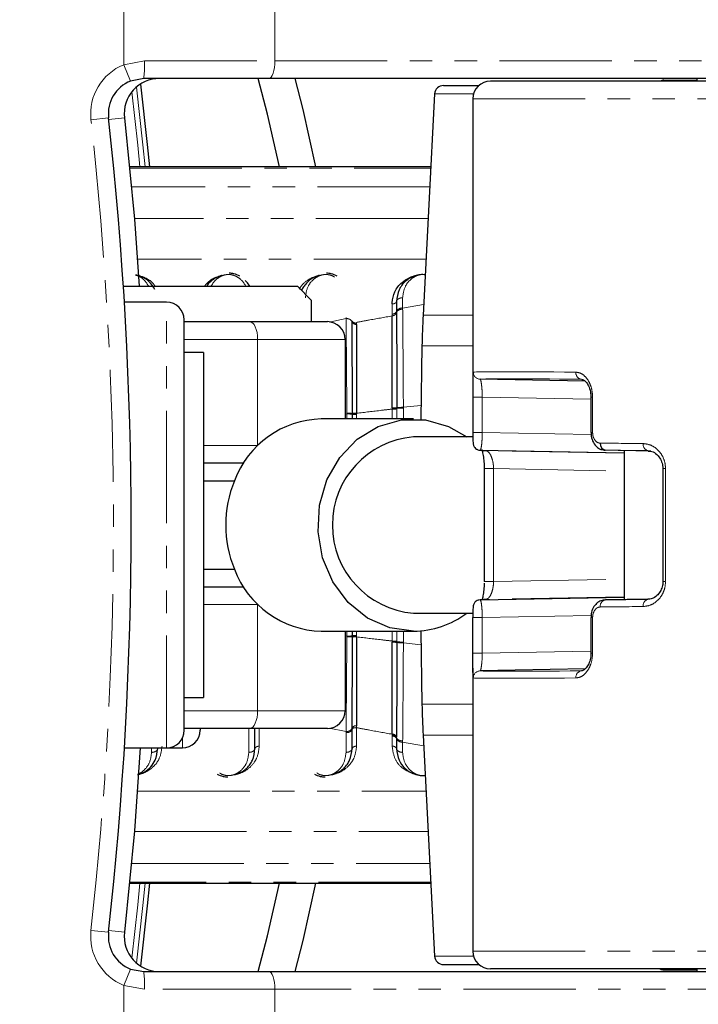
# Paper-space layout 'Inground Anchor' of a CAD drawing. Header units: millimetres. Extents: x 262 to 9484, y 125 to 8141.
# Tile 32 of 53: x 701 to 739, y 6114 to 6169. Entities that reach past the tile are written whole.
import ezdxf

# ---------------------------------------------------------------- set-up
doc = ezdxf.new("R2010")
doc.units = ezdxf.units.MM
doc.linetypes.add('PHANTOM', pattern=[12.7, 6.35, -1.27, 1.27, -1.27, 1.27, -1.27])
doc.layers.add('COMPONENT_GEOMETRY', color=7, linetype='Continuous')
doc.styles.add('SLDTEXTSTYLE0', font='TXT', dxfattribs={"width": 0.75})
doc.dimstyles.new('SLDDIMSTYLE0', dxfattribs={"dimtxt": 50, "dimasz": 3.302, "dimexe": 0, "dimexo": 0.0625, "dimgap": 12.5, "dimtad": 0, "dimtih": 1, "dimtoh": 1, "dimdec": 0, "dimrnd": 1e-09, "dimzin": 12, "dimdsep": 46, "dimtxsty": 'SLDTEXTSTYLE0', "dimsah": 1, "dimcen": 0.09, "dimadec": 0, "dimazin": 3, "dimtfac": 1, "dimtdec": 0, "dimtofl": 0, "dimtmove": 0, "dimatfit": 3, "dimfxl": 1, "dimfrac": 2, "dimtolj": 1, "dimtzin": 12, "dimarcsym": 0})

# ---------------------------------------------------------------- blocks, each defined once
blk = doc.blocks.new('_D_13')
at = {"layer": 'COMPONENT_GEOMETRY', "color": 7}
for p, q in [((519.7, 6139.559), (519.7, 3926.076)), ((4570.646, 6139.559), (4570.646, 3926.076)), ((519.7, 3929.251), (2471.284, 3929.251)), ((4570.646, 3929.251), (2619.062, 3929.251))]:
    blk.add_line(p, q, dxfattribs=at)
for points in [[(519.7, 3929.251), (523.002, 3928.743), (523.002, 3929.759)], [(4570.646, 3929.251), (4567.344, 3929.759), (4567.344, 3928.743)]]:
    blk.add_solid(points, dxfattribs=at)
at = {"layer": 'COMPONENT_GEOMETRY', "color": 7, "insert": (2471.284, 3954.017), "char_height": 50, "attachment_point": 1, "style": 'SLDTEXTSTYLE0'}
blk.add_mtext('4051', dxfattribs=at)

psp = doc.layouts.new('Inground Anchor')

# ---------------------------------------------------------------- linework, layer by layer
at = {"color": 8, "linetype": 'PHANTOM', "lineweight": 18}
for p, q in [((706.783, 6166.859), (706.783, 6172.079)), ((715.334, 6167.079), (715.334, 6172.079)), ((706.783, 6166.859), (707.956, 6167.079)), ((707.956, 6167.079), (715.334, 6167.079)), ((715.334, 6167.079), (757.742, 6167.079)), ((706.783, 6166.859), (707.158, 6165.932)), ((726.567, 6165.205), (724.366, 6165.205)), ((726.528, 6164.929), (761.209, 6164.929)), ((704.927, 6163.746), (705.921, 6163.857)), ((706.821, 6163.857), (705.932, 6163.758)), ((724.15, 6161.086), (707.111, 6161.086)), ((707.118, 6161.014), (724.146, 6161.014)), ((724.091, 6159.959), (707.218, 6159.959)), ((723.996, 6158.154), (707.377, 6158.154)), ((723.876, 6155.867), (707.556, 6155.867)), ((722.555, 6153.683), (722.555, 6153.101)), ((709.2, 6128.229), (709.2, 6153.429)), ((721.964, 6152.76), (721.964, 6153.329)), ((722.555, 6153.101), (723.742, 6153.309)), ((722.555, 6153.101), (722.556, 6153.037)), ((718.397, 6152.309), (719.355, 6152.502)), ((719.355, 6152.502), (719.355, 6152.569)), ((721.964, 6152.656), (721.964, 6152.76)), ((722.21, 6152.902), (722.21, 6152.84)), ((723.71, 6152.7), (726.528, 6152.7)), ((719.701, 6152.312), (719.7, 6152.378)), ((719.947, 6152.287), (719.947, 6152.243)), ((719.947, 6152.243), (719.947, 6152.178)), ((714.354, 6151.329), (710.2, 6151.329)), ((714.354, 6151.329), (714.354, 6145.329)), ((719.3, 6151.329), (714.354, 6151.329)), ((726.528, 6150.956), (723.649, 6150.956)), ((727.06, 6148.064), (726.53, 6148.064)), ((727.06, 6148.064), (733.203, 6147.951)), ((727.06, 6146.064), (727.06, 6148.064)), ((733.203, 6148.064), (733.3, 6148.064)), ((733.3, 6146.064), (733.3, 6148.064)), ((723.591, 6147.595), (722.597, 6147.486)), ((722.597, 6147.486), (722.597, 6147.444)), ((719.4, 6147.109), (719.3, 6147.096)), ((719.4, 6147.109), (719.4, 6147.154)), ((719.4, 6146.829), (719.4, 6147.109)), ((719.718, 6147.134), (719.718, 6147.163)), ((719.718, 6147.089), (719.718, 6147.133)), ((719.946, 6147.149), (719.946, 6147.119)), ((719.946, 6147.119), (719.946, 6147.075)), ((719.946, 6147.075), (719.946, 6146.829)), ((721.964, 6147.386), (721.965, 6147.414)), ((721.964, 6146.829), (721.964, 6147.386)), ((721.965, 6147.414), (721.965, 6147.454)), ((722.228, 6147.468), (722.228, 6147.427)), ((722.228, 6147.427), (722.228, 6147.398)), ((722.228, 6147.398), (722.228, 6146.829)), ((727.06, 6146.064), (726.53, 6146.064)), ((733.21, 6145.951), (727.06, 6146.064)), ((733.203, 6146.064), (733.3, 6146.064)), ((711.3, 6145.329), (714.354, 6145.329)), ((714.354, 6145.329), (714.354, 6145.303)), ((735.091, 6144.89), (727.262, 6145.035)), ((727.697, 6144.021), (727.167, 6144.021)), ((727.697, 6144.021), (735.091, 6143.884)), ((727.697, 6144.021), (727.697, 6137.636)), ((737.273, 6144.021), (737.428, 6144.021)), ((737.428, 6144.021), (737.428, 6137.636)), ((727.697, 6137.636), (727.167, 6137.636)), ((727.697, 6137.636), (735.091, 6137.773)), ((737.273, 6137.636), (737.428, 6137.636)), ((714.354, 6136.354), (714.354, 6136.329)), ((735.091, 6136.767), (727.262, 6136.622)), ((714.354, 6136.329), (711.3, 6136.329)), ((714.354, 6136.329), (714.354, 6130.329)), ((727.06, 6135.593), (726.53, 6135.593)), ((733.221, 6135.707), (727.06, 6135.593)), ((727.06, 6135.593), (727.06, 6133.593)), ((733.204, 6135.593), (733.3, 6135.593)), ((733.3, 6135.593), (733.3, 6133.593)), ((719.946, 6134.829), (719.946, 6134.582)), ((721.964, 6134.271), (721.964, 6134.829)), ((722.228, 6134.829), (722.228, 6134.259)), ((722.597, 6134.829), (722.597, 6134.213)), ((719.4, 6134.548), (719.3, 6134.561)), ((719.4, 6134.503), (719.4, 6134.548)), ((719.718, 6134.524), (719.718, 6134.568)), ((719.718, 6134.494), (719.718, 6134.524)), ((719.946, 6134.582), (719.946, 6134.538)), ((719.946, 6134.538), (719.946, 6134.508)), ((721.965, 6134.244), (721.964, 6134.271)), ((721.965, 6134.203), (721.965, 6134.244)), ((722.228, 6134.259), (722.228, 6134.23)), ((722.228, 6134.23), (722.228, 6134.189)), ((722.597, 6134.213), (722.597, 6134.171)), ((723.591, 6134.062), (722.597, 6134.171)), ((727.06, 6133.593), (726.53, 6133.593)), ((727.06, 6133.593), (733.203, 6133.706)), ((733.3, 6133.593), (733.203, 6133.593)), ((710.2, 6130.329), (714.354, 6130.329)), ((714.354, 6130.329), (719.3, 6130.329)), ((726.528, 6130.701), (723.649, 6130.701)), ((713.855, 6127.974), (713.855, 6129.329)), ((714.447, 6129.329), (714.447, 6128.329)), ((718.397, 6129.348), (719.355, 6129.156)), ((719.7, 6129.279), (719.701, 6129.345)), ((719.947, 6129.479), (719.947, 6129.37)), ((719.947, 6129.37), (719.947, 6128.329)), ((710.1, 6128.229), (710.1, 6128.793)), ((719.355, 6127.974), (719.355, 6129.088)), ((721.964, 6128.959), (721.964, 6129.001)), ((721.964, 6128.897), (721.964, 6128.959)), ((721.964, 6128.329), (721.964, 6128.897)), ((722.21, 6128.86), (722.21, 6128.817)), ((722.21, 6128.817), (722.21, 6128.755)), ((722.556, 6128.621), (722.555, 6128.556)), ((722.555, 6128.556), (723.742, 6128.349)), ((722.555, 6128.556), (722.555, 6127.974)), ((723.71, 6128.957), (726.528, 6128.957)), ((708.355, 6127.974), (708.355, 6128.229)), ((707.556, 6125.791), (723.876, 6125.791)), ((707.377, 6123.503), (723.996, 6123.503)), ((707.218, 6121.698), (724.091, 6121.698)), ((707.111, 6120.571), (724.15, 6120.571)), ((724.146, 6120.643), (707.118, 6120.643)), ((704.927, 6117.911), (705.921, 6117.8)), ((706.821, 6117.8), (705.932, 6117.899)), ((726.567, 6116.452), (724.366, 6116.452)), ((726.528, 6116.729), (761.209, 6116.729)), ((706.783, 6114.798), (707.158, 6115.725)), ((707.956, 6114.579), (706.783, 6114.798)), ((706.783, 6114.798), (706.783, 6109.579)), ((715.334, 6114.579), (707.956, 6114.579)), ((715.334, 6114.579), (715.334, 6109.579)), ((757.742, 6114.579), (715.334, 6114.579))]:
    psp.add_line(p, q, dxfattribs=at)
at = {"color": 7, "linetype": 'Continuous', "lineweight": 25}
for p, q in [((707.909, 6166.079), (707.158, 6165.932)), ((714.992, 6166.079), (707.909, 6166.079)), ((757.4, 6166.079), (714.992, 6166.079)), ((760.971, 6165.929), (727.528, 6165.929)), ((737.335, 6165.979), (739.191, 6165.979)), ((739.191, 6166.079), (739.191, 6165.929)), ((739.191, 6166.079), (739.191, 6165.929)), ((724.865, 6165.679), (726.866, 6165.679)), ((724.366, 6165.205), (723.71, 6152.7)), ((726.528, 6164.929), (726.528, 6148.917)), ((724.15, 6161.086), (707.111, 6161.086)), ((706.762, 6154.329), (716.6, 6154.329)), ((717.4, 6153.529), (716.6, 6154.329)), ((709.2, 6153.429), (706.818, 6153.429)), ((717.4, 6152.329), (717.4, 6153.529)), ((722.21, 6153.476), (722.21, 6152.902)), ((710.2, 6129.229), (710.2, 6152.429)), ((710.2, 6152.329), (713.903, 6152.329)), ((713.903, 6152.329), (718.3, 6152.329)), ((719.3, 6151.329), (719.3, 6146.829)), ((723.649, 6150.956), (723.577, 6146.811)), ((711.3, 6150.579), (710.2, 6150.579)), ((711.3, 6150.579), (711.3, 6131.079)), ((732.869, 6148.963), (726.945, 6149.073)), ((726.53, 6148.064), (726.53, 6146.064)), ((733.203, 6148.064), (733.203, 6146.064)), ((719.718, 6146.829), (719.718, 6147.089)), ((723.166, 6146.829), (717.954, 6146.829)), ((733.203, 6146.064), (733.203, 6146.064)), ((726.571, 6145.809), (723.166, 6145.809)), ((726.938, 6145.06), (735.091, 6144.91)), ((736.584, 6145.012), (734.02, 6145.06)), ((735.091, 6145.04), (735.091, 6136.617)), ((713.565, 6144.329), (711.3, 6144.329)), ((727.167, 6144.021), (727.167, 6137.636)), ((727.167, 6144.021), (727.167, 6144.021)), ((737.273, 6144.021), (737.273, 6137.636)), ((711.3, 6137.329), (713.565, 6137.329)), ((726.938, 6136.597), (735.091, 6136.747)), ((736.459, 6136.643), (734.02, 6136.597)), ((723.166, 6135.849), (726.531, 6135.849)), ((726.53, 6133.593), (726.53, 6135.593)), ((733.203, 6135.593), (733.203, 6133.593)), ((733.203, 6135.593), (733.204, 6135.593)), ((717.954, 6134.829), (723.166, 6134.829)), ((719.3, 6134.829), (719.3, 6130.329)), ((719.718, 6134.568), (719.718, 6134.829)), ((723.577, 6134.846), (723.649, 6130.701)), ((726.528, 6132.74), (726.528, 6116.729)), ((732.877, 6132.694), (726.945, 6132.584)), ((710.2, 6131.079), (711.3, 6131.079)), ((713.903, 6129.329), (710.2, 6129.329)), ((711.1, 6129.329), (711.1, 6129.229)), ((718.3, 6129.329), (713.903, 6129.329)), ((714.2, 6128.181), (714.2, 6129.329)), ((719.7, 6128.181), (719.7, 6129.279)), ((722.21, 6128.755), (722.21, 6128.181)), ((723.71, 6128.957), (724.366, 6116.452)), ((706.82, 6128.229), (709.2, 6128.229)), ((709.2, 6128.229), (710.1, 6128.229)), ((707.111, 6120.571), (724.15, 6120.571)), ((724.865, 6115.979), (726.866, 6115.979)), ((707.158, 6115.725), (707.909, 6115.579)), ((707.909, 6115.579), (714.992, 6115.579)), ((714.992, 6115.579), (757.4, 6115.579)), ((760.971, 6115.729), (727.528, 6115.729)), ((737.335, 6115.679), (739.191, 6115.679)), ((739.191, 6115.729), (739.191, 6115.579)), ((739.191, 6115.729), (739.191, 6115.579))]:
    psp.add_line(p, q, dxfattribs=at)
at = {"color": 8, "linetype": 'PHANTOM', "lineweight": 18, "flags": 128}
for points in [[(715.334, 6167.079), (715.327, 6166.884), (715.308, 6166.696), (715.276, 6166.523), (715.234, 6166.371), (715.182, 6166.247), (715.123, 6166.155), (715.058, 6166.098), (714.992, 6166.079)], [(707.69, 6161.086), (707.569, 6162.302), (707.239, 6165.318)], [(707.501, 6165.592), (707.86, 6162.332), (707.983, 6161.086)], [(713.903, 6152.329), (713.991, 6152.309), (714.076, 6152.252), (714.153, 6152.16), (714.222, 6152.036), (714.278, 6151.884), (714.319, 6151.711), (714.345, 6151.524), (714.354, 6151.329)], [(713.903, 6129.329), (713.991, 6129.348), (714.076, 6129.405), (714.153, 6129.497), (714.222, 6129.621), (714.278, 6129.773), (714.319, 6129.946), (714.345, 6130.134), (714.354, 6130.329)], [(707.239, 6116.339), (707.569, 6119.355), (707.69, 6120.571)], [(707.983, 6120.571), (707.86, 6119.326), (707.501, 6116.065)], [(714.992, 6115.579), (715.058, 6115.559), (715.123, 6115.502), (715.182, 6115.41), (715.234, 6115.286), (715.276, 6115.134), (715.308, 6114.961), (715.327, 6114.774), (715.334, 6114.579)]]:
    psp.add_lwpolyline(points, dxfattribs=at)
at = {"color": 7, "linetype": 'Continuous', "lineweight": 25, "flags": 128}
for points in [[(715.583, 6161.086), (714.906, 6164.062), (714.391, 6166.079)], [(716.46, 6166.079), (716.902, 6164.317), (717.627, 6161.086)], [(707.729, 6165.762), (708.104, 6162.356), (708.23, 6161.086)], [(706.821, 6163.857), (707.38, 6158.116), (707.662, 6154.329)], [(723.166, 6134.829), (721.822, 6135.017), (720.562, 6135.571), (719.466, 6136.455), (718.602, 6137.614), (718.026, 6138.975), (717.772, 6140.452), (717.857, 6141.953), (718.275, 6143.383), (719.001, 6144.653), (719.989, 6145.683), (721.176, 6146.407), (722.488, 6146.781), (723.843, 6146.781), (725.155, 6146.407), (726.18, 6145.809)], [(726.938, 6136.597), (726.861, 6136.588), (726.818, 6136.576)], [(707.718, 6128.229), (707.38, 6123.542), (706.821, 6117.8)], [(708.23, 6120.571), (708.104, 6119.301), (707.729, 6115.895)], [(714.391, 6115.579), (714.906, 6117.595), (715.583, 6120.571)], [(717.627, 6120.571), (716.902, 6117.34), (716.46, 6115.579)]]:
    psp.add_lwpolyline(points, dxfattribs=at)
at = {"color": 7, "linetype": 'Continuous', "lineweight": 25}
for centre, radius, start, end in [((619.7, 6140.829), 100, 20.6403, 339.3597), ((619.7, 6140.829), 98, 21.0814, 338.9186), ((707.909, 6164.079), 2, 112.0417, 186.3565), ((708.809, 6164.079), 2, 90, 186.3565), ((727.528, 6164.929), 1, 90, 180), ((737.335, 6165.479), 0.5, 90, 115.8419), ((724.865, 6165.179), 0.5, 90, 177), ((499.2, 6140.829), 208, 353.64351, 6.35649), ((709.2, 6152.429), 1, 0, 90), ((773.642, 6150.083), 50, 177, 179), ((718.3, 6151.329), 1, 0, 90), ((718.075, 6141.461), 5.369, 91.2848, 159.6448), ((723.576, 6140.829), 4.997, 94.7068, 265.2932), ((734.087, 6145.415), 0.361, 172.7282, 259.2706), ((726.945, 6145.46), 0.399, 245.2618, 269.0723), ((719.144, 6140.829), 6.595, 157.723, 202.277), ((718.1, 6140.231), 5.405, 200.6137, 268.4566), ((723.133, 6139.891), 5.063, 270.3744, 307.0131), ((718.3, 6130.329), 1, 270, 0), ((773.642, 6131.574), 50, 181, 183), ((709.2, 6129.229), 1, 270, 0), ((710.1, 6129.229), 1, 270, 0), ((707.909, 6117.579), 2, 173.6435, 247.9583), ((708.809, 6117.579), 2, 173.6435, 270), ((724.865, 6116.479), 0.5, 183, 270), ((727.528, 6116.729), 1, 180, 270), ((737.335, 6116.179), 0.5, 244.1581, 270)]:
    psp.add_arc(centre, radius, start, end, dxfattribs=at)
at = {"color": 8, "linetype": 'PHANTOM', "lineweight": 18}
for centre, radius, start, end in [((702.591, 6166.829), 5.37, 351.9661, 2.6623), ((707.909, 6164.079), 3, 112.0417, 186.3565), ((499.2, 6140.829), 207, 353.64351, 6.35649), ((722.519, 6152.765), 0.338, 83.7768, 156.0583), ((719.395, 6152.166), 0.338, 25.6176, 96.7902), ((721.99, 6153), 0.241, 263.7768, 336.0583), ((719.918, 6152.418), 0.242, 206.0408, 276.883), ((726.952, 6149.473), 0.4, 179.9912, 269.0205), ((732.72, 6149.435), 0.366, 174.0708, 261.5208), ((722.526, 6145.105), 2.381, 88.283, 97.1848), ((719.465, 6145.585), 1.525, 80.4276, 92.4339), ((719.896, 6148.231), 1.082, 260.5381, 272.6216), ((719.9, 6148.164), 1.09, 260.4326, 272.4328), ((722.018, 6149.101), 1.715, 268.2115, 277.0369), ((722.013, 6148.99), 1.537, 268.2012, 278.0515), ((736.513, 6145.377), 0.354, 170.5185, 254.6834), ((734.087, 6136.243), 0.361, 100.7294, 187.2718), ((736.513, 6136.281), 0.354, 105.3166, 189.4815), ((719.465, 6136.072), 1.525, 267.5661, 279.5724), ((719.9, 6133.493), 1.09, 87.5672, 99.5674), ((719.896, 6133.427), 1.082, 87.3784, 99.4619), ((722.018, 6132.556), 1.715, 82.9631, 91.7885), ((722.013, 6132.667), 1.537, 81.9485, 91.7988), ((722.526, 6136.552), 2.381, 262.8152, 271.717), ((726.952, 6132.185), 0.4, 90.9795, 180.0088), ((732.72, 6132.222), 0.366, 98.4792, 185.9292), ((719.395, 6129.492), 0.338, 263.2098, 334.3824), ((719.918, 6129.239), 0.242, 83.117, 153.9592), ((721.989, 6128.76), 0.242, 24.2716, 96.0799), ((721.99, 6128.657), 0.241, 23.9417, 96.2232), ((722.519, 6128.892), 0.338, 203.9417, 276.2232), ((707.909, 6117.579), 3, 173.6435, 247.9583), ((702.591, 6114.828), 5.37, 357.3377, 8.0339)]:
    psp.add_arc(centre, radius, start, end, dxfattribs=at)
for centre, major_axis, ratio, start_param, end_param in [((754.528, 6149.014), (28, -0.453), 0.005884, 2.484714, 3.100424), ((754.521, 6148.614), (27.6, -0.453), 0.005969, 2.484717, 3.100427), ((754.528, 6145.014), (28, -0.453), 0.005884, 2.286203, 2.408156), ((754.521, 6144.614), (27.6, -0.453), 0.005969, 2.286206, 2.408159), ((754.521, 6137.044), (27.6, 0.453), 0.005969, 3.875026, 3.996979), ((754.528, 6136.644), (28, 0.453), 0.005884, 3.875029, 3.996982), ((754.521, 6133.044), (27.6, 0.453), 0.005969, 3.182759, 3.798469), ((754.528, 6132.644), (28, 0.453), 0.005884, 3.182761, 3.798472)]:
    psp.add_ellipse(centre, major_axis=major_axis, ratio=ratio, start_param=start_param, end_param=end_param, dxfattribs=at)
at = {"color": 7, "linetype": 'Continuous', "lineweight": 25}
for centre, major_axis, start_param, end_param in [((754.521, 6144.614), (27.6, -0.453), 3.176984, 3.298937), ((754.521, 6137.044), (27.6, 0.453), 2.984248, 3.106201)]:
    psp.add_ellipse(centre, major_axis=major_axis, ratio=0.005969, start_param=start_param, end_param=end_param, dxfattribs=at)
for points, knots in [([(708.541, 6154.156), (708.439, 6154.319), (708.269, 6154.593), (707.874, 6154.84), (707.6, 6154.948), (707.468, 6154.96), (707.444, 6154.962)], [0, 0, 0, 0, 0.456921, 0.767867, 0.959152, 1, 1, 1, 1]), ([(712.353, 6154.945), (712.319, 6154.936), (712.158, 6154.893), (711.813, 6154.721), (711.57, 6154.501), (711.475, 6154.334), (711.472, 6154.329)], [0, 0, 0, 0, 0.081369, 0.39528, 0.980228, 1, 1, 1, 1]), ([(713.348, 6154.905), (713.241, 6154.958), (713.056, 6155.05), (712.836, 6155.062), (712.744, 6155.067)], [0, 0, 0, 0, 0.582959, 1, 1, 1, 1]), ([(717.853, 6154.945), (717.819, 6154.936), (717.658, 6154.893), (717.306, 6154.723), (717.039, 6154.43), (716.866, 6154.191), (716.847, 6154.096), (716.845, 6154.084)], [0, 0, 0, 0, 0.0629719, 0.3059102, 0.7586061, 0.968464, 1, 1, 1, 1]), ([(718.848, 6154.905), (718.741, 6154.958), (718.556, 6155.05), (718.336, 6155.062), (718.244, 6155.067)], [0, 0, 0, 0, 0.582959, 1, 1, 1, 1]), ([(721.964, 6153.329), (721.964, 6153.352), (721.967, 6153.593), (722.079, 6154.03), (722.432, 6154.519), (722.885, 6154.801), (723.19, 6154.923), (723.333, 6154.937), (723.344, 6154.938)], [0, 0, 0, 0, 0.034092, 0.345994, 0.646826, 0.854084, 0.988686, 1, 1, 1, 1]), ([(723.829, 6154.973), (723.787, 6154.979), (723.642, 6154.999), (723.381, 6154.96), (723.029, 6154.845), (722.638, 6154.578), (722.291, 6154.114), (722.238, 6153.7), (722.21, 6153.476)], [0, 0, 0, 0, 0.041508, 0.143391, 0.250153, 0.424353, 0.689715, 1, 1, 1, 1]), ([(713.907, 6154.329), (713.855, 6154.417), (713.786, 6154.535), (713.67, 6154.631), (713.641, 6154.655)], [0, 0, 0, 0, 0.746078, 1, 1, 1, 1]), ([(721.965, 6147.454), (721.965, 6147.527), (721.964, 6148.486), (721.964, 6149.822), (721.964, 6151.385), (721.964, 6152.167), (721.964, 6152.59), (721.964, 6152.656)], [0, 0, 0, 0, 0.038421, 0.501138, 0.704054, 0.953619, 1, 1, 1, 1]), ([(722.21, 6152.84), (722.21, 6152.758), (722.212, 6152.311), (722.216, 6151.492), (722.221, 6149.826), (722.225, 6148.448), (722.228, 6147.468)], [0, 0, 0, 0, 0.055685, 0.303138, 0.50423, 1, 1, 1, 1]), ([(719.718, 6147.163), (719.718, 6147.26), (719.715, 6148.207), (719.711, 6149.536), (719.705, 6151.148), (719.702, 6151.889), (719.701, 6152.312)], [0, 0, 0, 0, 0.051672, 0.505066, 0.717512, 1, 1, 1, 1]), ([(719.947, 6152.178), (719.947, 6152.148), (719.947, 6151.75), (719.946, 6150.997), (719.946, 6149.383), (719.946, 6148.072), (719.946, 6147.149)], [0, 0, 0, 0, 0.021195, 0.282969, 0.495586, 1, 1, 1, 1]), ([(726.532, 6149.282), (726.531, 6149.237), (726.527, 6149.117), (726.528, 6148.768), (726.53, 6148.381), (726.53, 6148.142), (726.53, 6148.064)], [0, 0, 0, 0, 0.200944, 0.5335, 0.849233, 1, 1, 1, 1]), ([(732.686, 6149.059), (732.719, 6149.058), (732.785, 6149.057), (732.964, 6148.896), (733.11, 6148.632), (733.197, 6148.335), (733.196, 6148.136), (733.195, 6148.064)], [0, 0, 0, 0, 0.239021, 0.46323, 0.666668, 0.879951, 1, 1, 1, 1]), ([(726.53, 6146.064), (726.53, 6146.034), (726.53, 6145.936), (726.53, 6145.828), (726.531, 6145.773), (726.531, 6145.77)], [0, 0, 0, 0, 0.293007, 0.958254, 1, 1, 1, 1]), ([(733.212, 6146.064), (733.21, 6146.022), (733.202, 6145.856), (733.29, 6145.563), (733.483, 6145.273), (733.747, 6145.092), (733.933, 6145.074), (734.019, 6145.066)], [0, 0, 0, 0, 0.082159, 0.32898, 0.593444, 0.813621, 1, 1, 1, 1]), ([(726.531, 6145.77), (726.531, 6145.73), (726.532, 6145.618), (726.536, 6145.51), (726.541, 6145.44), (726.552, 6145.368), (726.58, 6145.288), (726.633, 6145.202), (726.703, 6145.131), (726.762, 6145.109), (726.781, 6145.102)], [0, 0, 0, 0, 0.13772, 0.381793, 0.545478, 0.633775, 0.708839, 0.812444, 0.940276, 1, 1, 1, 1]), ([(727.026, 6145.109), (727.028, 6145.104), (727.042, 6145.073), (727.087, 6144.91), (727.136, 6144.613), (727.166, 6144.281), (727.164, 6144.085), (727.164, 6144.021)], [0, 0, 0, 0, 0.0488377, 0.2897469, 0.6021616, 0.8698807, 1, 1, 1, 1]), ([(736.442, 6145.009), (736.534, 6145.005), (736.721, 6144.996), (736.993, 6144.784), (737.178, 6144.502), (737.267, 6144.236), (737.265, 6144.076), (737.264, 6144.02)], [0, 0, 0, 0, 0.262738, 0.529198, 0.738317, 0.908061, 1, 1, 1, 1]), ([(711.3, 6143.329), (711.512, 6143.329), (712.089, 6143.329), (712.672, 6143.329), (713.041, 6143.329)], [0, 0, 0, 0, 0.366291, 1, 1, 1, 1]), ([(711.3, 6138.329), (711.512, 6138.329), (712.089, 6138.329), (712.672, 6138.329), (713.041, 6138.329)], [0, 0, 0, 0, 0.366291, 1, 1, 1, 1]), ([(727.162, 6137.546), (727.162, 6137.478), (727.16, 6137.279), (727.127, 6136.978), (727.085, 6136.74), (727.063, 6136.671), (727.059, 6136.659)], [0, 0, 0, 0, 0.180362, 0.533424, 0.916142, 1, 1, 1, 1]), ([(737.271, 6137.636), (737.272, 6137.631), (737.282, 6137.53), (737.237, 6137.323), (737.121, 6137.048), (736.921, 6136.81), (736.671, 6136.647), (736.504, 6136.641), (736.423, 6136.637)], [0, 0, 0, 0, 0.00821, 0.166547, 0.333583, 0.531421, 0.774882, 1, 1, 1, 1]), ([(726.819, 6136.574), (726.785, 6136.561), (726.719, 6136.535), (726.644, 6136.466), (726.593, 6136.393), (726.564, 6136.326), (726.55, 6136.275), (726.544, 6136.235), (726.537, 6136.175), (726.534, 6136.082), (726.531, 6135.902), (726.53, 6135.726), (726.53, 6135.624), (726.53, 6135.593)], [0, 0, 0, 0, 0.078691, 0.156184, 0.2223, 0.277849, 0.321457, 0.360493, 0.418109, 0.594488, 0.774867, 0.932549, 1, 1, 1, 1]), ([(734.016, 6136.586), (733.933, 6136.58), (733.754, 6136.568), (733.512, 6136.404), (733.321, 6136.152), (733.21, 6135.863), (733.216, 6135.667), (733.219, 6135.593)], [0, 0, 0, 0, 0.180237, 0.391966, 0.613017, 0.85466, 1, 1, 1, 1]), ([(719.701, 6129.345), (719.701, 6129.377), (719.702, 6129.785), (719.706, 6130.556), (719.712, 6132.207), (719.716, 6133.55), (719.718, 6134.494)], [0, 0, 0, 0, 0.022107, 0.283651, 0.496206, 1, 1, 1, 1]), ([(719.946, 6134.508), (719.946, 6134.415), (719.946, 6133.494), (719.946, 6132.199), (719.946, 6130.622), (719.947, 6129.895), (719.947, 6129.479)], [0, 0, 0, 0, 0.050673, 0.503819, 0.716324, 1, 1, 1, 1]), ([(721.964, 6129.001), (721.964, 6129.068), (721.964, 6129.491), (721.964, 6130.273), (721.964, 6131.9), (721.964, 6133.246), (721.965, 6134.203)], [0, 0, 0, 0, 0.0466064, 0.2962956, 0.499313, 1, 1, 1, 1]), ([(722.228, 6134.189), (722.228, 6134.114), (722.225, 6133.134), (722.221, 6131.767), (722.216, 6130.166), (722.212, 6129.363), (722.211, 6128.928), (722.21, 6128.86)], [0, 0, 0, 0, 0.038183, 0.500666, 0.703622, 0.953369, 1, 1, 1, 1]), ([(726.529, 6132.495), (726.529, 6132.504), (726.526, 6132.594), (726.528, 6132.894), (726.53, 6133.276), (726.53, 6133.515), (726.53, 6133.593)], [0, 0, 0, 0, 0.047595, 0.443972, 0.820299, 1, 1, 1, 1]), ([(733.2, 6133.592), (733.201, 6133.578), (733.21, 6133.449), (733.164, 6133.202), (733.055, 6132.904), (732.897, 6132.689), (732.75, 6132.591), (732.697, 6132.591), (732.673, 6132.591)], [0, 0, 0, 0, 0.023937, 0.2137916, 0.4082424, 0.6109283, 0.8241186, 1, 1, 1, 1]), ([(707.555, 6126.717), (707.571, 6126.719), (707.719, 6126.742), (708.003, 6126.887), (708.336, 6127.156), (708.628, 6127.597), (708.673, 6127.96), (708.7, 6128.181)], [0, 0, 0, 0, 0.019593, 0.174111, 0.402339, 0.637038, 1, 1, 1, 1]), ([(713.058, 6126.713), (713.091, 6126.721), (713.252, 6126.765), (713.602, 6126.935), (713.885, 6127.223), (714.138, 6127.655), (714.174, 6127.96), (714.2, 6128.181)], [0, 0, 0, 0, 0.0414369, 0.2012956, 0.4991793, 0.6372704, 1, 1, 1, 1]), ([(718.558, 6126.713), (718.591, 6126.721), (718.752, 6126.765), (719.102, 6126.935), (719.385, 6127.223), (719.638, 6127.655), (719.674, 6127.96), (719.7, 6128.181)], [0, 0, 0, 0, 0.041437, 0.201296, 0.499179, 0.63727, 1, 1, 1, 1]), ([(722.21, 6128.181), (722.237, 6127.96), (722.287, 6127.561), (722.616, 6127.106), (722.994, 6126.828), (723.361, 6126.7), (723.642, 6126.658), (723.789, 6126.678), (723.83, 6126.683)], [0, 0, 0, 0, 0.30587, 0.554704, 0.73129, 0.855194, 0.959996, 1, 1, 1, 1]), ([(712.062, 6126.752), (712.17, 6126.699), (712.354, 6126.607), (712.575, 6126.595), (712.667, 6126.59)], [0, 0, 0, 0, 0.582959, 1, 1, 1, 1]), ([(717.562, 6126.752), (717.67, 6126.699), (717.854, 6126.607), (718.075, 6126.595), (718.167, 6126.59)], [0, 0, 0, 0, 0.582959, 1, 1, 1, 1])]:
    psp.add_open_spline(points, degree=3, knots=knots, dxfattribs=at)
at = {"color": 8, "linetype": 'PHANTOM', "lineweight": 18}
for points, knots in [([(708.189, 6154.329), (708.108, 6154.459), (707.974, 6154.676), (707.691, 6154.885), (707.505, 6154.941), (707.445, 6154.959)], [0, 0, 0, 0, 0.507087, 0.841264, 1, 1, 1, 1]), ([(707.445, 6154.951), (707.495, 6154.947), (707.678, 6154.933), (708.018, 6154.805), (708.369, 6154.606), (708.506, 6154.406), (708.558, 6154.329)], [0, 0, 0, 0, 0.097436, 0.355754, 0.751941, 1, 1, 1, 1]), ([(711.336, 6154.329), (711.457, 6154.465), (711.659, 6154.694), (712.031, 6154.863), (712.222, 6154.913), (712.262, 6154.924)], [0, 0, 0, 0, 0.536909, 0.901806, 1, 1, 1, 1]), ([(713.689, 6154.329), (713.609, 6154.46), (713.477, 6154.679), (713.172, 6154.889), (712.911, 6154.983), (712.684, 6155.005), (712.459, 6154.972), (712.216, 6154.874), (711.927, 6154.667), (711.796, 6154.459), (711.714, 6154.329)], [0, 0, 0, 0, 0.211131, 0.350207, 0.437597, 0.506092, 0.574437, 0.663676, 0.789162, 1, 1, 1, 1]), ([(716.706, 6154.167), (716.723, 6154.196), (716.839, 6154.405), (717.133, 6154.672), (717.531, 6154.863), (717.722, 6154.913), (717.762, 6154.924)], [0, 0, 0, 0, 0.087955, 0.617141, 0.918818, 1, 1, 1, 1]), ([(718.703, 6154.844), (718.676, 6154.863), (718.592, 6154.926), (718.409, 6154.982), (718.184, 6155.005), (717.959, 6154.972), (717.715, 6154.875), (717.43, 6154.665), (717.133, 6154.272), (717.084, 6153.903), (717.055, 6153.683)], [0, 0, 0, 0, 0.039867, 0.126673, 0.194708, 0.262596, 0.351237, 0.475884, 0.688008, 1, 1, 1, 1]), ([(723.83, 6154.983), (723.782, 6154.99), (723.666, 6155.005), (723.459, 6154.971), (723.216, 6154.875), (722.93, 6154.664), (722.633, 6154.272), (722.584, 6153.903), (722.555, 6153.683)], [0, 0, 0, 0, 0.057028, 0.136523, 0.240319, 0.386276, 0.634666, 1, 1, 1, 1]), ([(722.21, 6153.476), (722.216, 6153.495), (722.233, 6153.544), (722.302, 6153.615), (722.418, 6153.672), (722.509, 6153.679), (722.555, 6153.683)], [0, 0, 0, 0, 0.161092, 0.440728, 0.720364, 1, 1, 1, 1]), ([(719.4, 6147.154), (719.399, 6147.293), (719.394, 6147.934), (719.387, 6148.916), (719.379, 6149.964), (719.369, 6151.162), (719.361, 6151.933), (719.355, 6152.502)], [0, 0, 0, 0, 0.071059, 0.328707, 0.508594, 0.637825, 1, 1, 1, 1]), ([(719.947, 6152.287), (720.173, 6152.33), (720.845, 6152.455), (721.517, 6152.576), (721.964, 6152.656)], [0, 0, 0, 0, 0.336526, 1, 1, 1, 1]), ([(722.21, 6152.84), (722.202, 6152.817), (722.187, 6152.771), (722.128, 6152.715), (722.052, 6152.673), (721.993, 6152.661), (721.964, 6152.656)], [0, 0, 0, 0, 0.250067, 0.500079, 0.75005, 1, 1, 1, 1]), ([(722.21, 6152.84), (722.216, 6152.857), (722.233, 6152.904), (722.302, 6152.971), (722.418, 6153.026), (722.51, 6153.033), (722.556, 6153.036)], [0, 0, 0, 0, 0.160996, 0.440664, 0.720332, 1, 1, 1, 1]), ([(722.556, 6153.037), (722.561, 6152.506), (722.568, 6151.699), (722.583, 6149.855), (722.591, 6148.495), (722.597, 6147.486)], [0, 0, 0, 0, 0.331863, 0.504238, 1, 1, 1, 1]), ([(719.7, 6152.378), (719.708, 6152.36), (719.724, 6152.323), (719.782, 6152.279), (719.859, 6152.249), (719.917, 6152.245), (719.947, 6152.243)], [0, 0, 0, 0, 0.249999, 0.499999, 0.749999, 1, 1, 1, 1]), ([(726.552, 6149.473), (726.545, 6149.463), (726.536, 6149.448), (726.533, 6149.319), (726.532, 6149.282)], [0, 0, 0, 0, 0.712154, 1, 1, 1, 1]), ([(733.3, 6148.064), (733.29, 6148.216), (733.27, 6148.52), (733.114, 6148.926), (732.886, 6149.246), (732.619, 6149.439), (732.437, 6149.462), (732.356, 6149.473)], [0, 0, 0, 0, 0.199752, 0.399876, 0.607041, 0.826549, 1, 1, 1, 1]), ([(727.06, 6148.064), (727.059, 6148.12), (727.057, 6148.291), (727.04, 6148.572), (727.008, 6148.846), (726.972, 6149.034), (726.954, 6149.06), (726.945, 6149.073)], [0, 0, 0, 0, 0.100508, 0.312181, 0.53761, 0.768432, 1, 1, 1, 1]), ([(719.718, 6147.133), (719.715, 6147.135), (719.704, 6147.14), (719.644, 6147.147), (719.535, 6147.153), (719.445, 6147.154), (719.4, 6147.155)], [0, 0, 0, 0, 0.161023, 0.440682, 0.720341, 1, 1, 1, 1]), ([(721.964, 6147.386), (721.764, 6147.363), (721.091, 6147.286), (720.419, 6147.206), (719.946, 6147.149)], [0, 0, 0, 0, 0.297159, 1, 1, 1, 1]), ([(722.597, 6147.444), (722.551, 6147.444), (722.459, 6147.444), (722.336, 6147.439), (722.259, 6147.433), (722.236, 6147.429), (722.228, 6147.427)], [0, 0, 0, 0, 0.279621, 0.559243, 0.838864, 1, 1, 1, 1]), ([(722.597, 6147.444), (722.597, 6147.344), (722.597, 6147.139), (722.597, 6146.934), (722.597, 6146.829)], [0, 0, 0, 0, 0.486157, 1, 1, 1, 1]), ([(726.938, 6145.06), (726.951, 6145.073), (726.978, 6145.099), (727.015, 6145.294), (727.044, 6145.574), (727.057, 6145.85), (727.059, 6146.014), (727.06, 6146.064)], [0, 0, 0, 0, 0.229764, 0.461988, 0.689005, 0.904491, 1, 1, 1, 1]), ([(733.729, 6145.46), (733.689, 6145.465), (733.602, 6145.476), (733.48, 6145.56), (733.38, 6145.696), (733.313, 6145.87), (733.304, 6145.999), (733.3, 6146.064)], [0, 0, 0, 0, 0.18302, 0.400043, 0.604373, 0.802384, 1, 1, 1, 1]), ([(737.428, 6144.021), (737.416, 6144.163), (737.392, 6144.447), (737.21, 6144.831), (736.939, 6145.149), (736.578, 6145.383), (736.305, 6145.417), (736.164, 6145.435)], [0, 0, 0, 0, 0.178374, 0.356819, 0.547919, 0.766995, 1, 1, 1, 1]), ([(727.697, 6144.021), (727.697, 6144.043), (727.695, 6144.158), (727.679, 6144.297), (727.635, 6144.529), (727.552, 6144.772), (727.409, 6144.988), (727.311, 6145.019), (727.262, 6145.035)], [0, 0, 0, 0, 0.0375523, 0.1925426, 0.2353011, 0.4739942, 0.7354998, 1, 1, 1, 1]), ([(727.697, 6137.636), (727.697, 6137.614), (727.695, 6137.499), (727.679, 6137.36), (727.635, 6137.129), (727.552, 6136.885), (727.409, 6136.669), (727.311, 6136.638), (727.262, 6136.622)], [0, 0, 0, 0, 0.0375523, 0.1925426, 0.2353011, 0.4739942, 0.7354998, 1, 1, 1, 1]), ([(737.428, 6137.636), (737.416, 6137.494), (737.392, 6137.21), (737.21, 6136.826), (736.939, 6136.508), (736.578, 6136.274), (736.305, 6136.24), (736.164, 6136.222)], [0, 0, 0, 0, 0.178374, 0.356819, 0.547919, 0.766995, 1, 1, 1, 1]), ([(726.938, 6136.597), (726.951, 6136.584), (726.978, 6136.558), (727.015, 6136.363), (727.044, 6136.083), (727.057, 6135.808), (727.059, 6135.643), (727.06, 6135.593)], [0, 0, 0, 0, 0.229764, 0.461988, 0.689005, 0.904491, 1, 1, 1, 1]), ([(733.729, 6136.197), (733.689, 6136.192), (733.602, 6136.182), (733.48, 6136.098), (733.38, 6135.961), (733.313, 6135.788), (733.304, 6135.658), (733.3, 6135.593)], [0, 0, 0, 0, 0.18302, 0.400043, 0.604373, 0.802384, 1, 1, 1, 1]), ([(719.4, 6134.548), (719.4, 6134.585), (719.4, 6134.678), (719.4, 6134.772), (719.4, 6134.829)], [0, 0, 0, 0, 0.389424, 1, 1, 1, 1]), ([(719.355, 6129.156), (719.361, 6129.726), (719.369, 6130.499), (719.379, 6131.698), (719.387, 6132.746), (719.394, 6133.727), (719.399, 6134.366), (719.4, 6134.503)], [0, 0, 0, 0, 0.363104, 0.492334, 0.672218, 0.929868, 1, 1, 1, 1]), ([(719.718, 6134.524), (719.715, 6134.522), (719.704, 6134.517), (719.644, 6134.51), (719.535, 6134.504), (719.445, 6134.503), (719.4, 6134.503)], [0, 0, 0, 0, 0.161031, 0.440687, 0.720344, 1, 1, 1, 1]), ([(721.964, 6134.271), (721.764, 6134.294), (721.091, 6134.371), (720.419, 6134.451), (719.946, 6134.508)], [0, 0, 0, 0, 0.297159, 1, 1, 1, 1]), ([(722.597, 6134.213), (722.551, 6134.213), (722.459, 6134.213), (722.336, 6134.218), (722.259, 6134.224), (722.236, 6134.229), (722.228, 6134.23)], [0, 0, 0, 0, 0.279621, 0.559243, 0.838864, 1, 1, 1, 1]), ([(722.597, 6134.171), (722.596, 6134.011), (722.593, 6133.349), (722.586, 6132.347), (722.579, 6131.303), (722.569, 6130.046), (722.561, 6129.234), (722.556, 6128.621)], [0, 0, 0, 0, 0.078702, 0.324589, 0.496687, 0.620034, 1, 1, 1, 1]), ([(727.06, 6133.593), (727.059, 6133.538), (727.057, 6133.366), (727.04, 6133.085), (727.008, 6132.811), (726.972, 6132.623), (726.954, 6132.597), (726.945, 6132.584)], [0, 0, 0, 0, 0.100508, 0.312181, 0.53761, 0.768432, 1, 1, 1, 1]), ([(733.3, 6133.593), (733.29, 6133.441), (733.27, 6133.138), (733.114, 6132.731), (732.886, 6132.411), (732.619, 6132.218), (732.437, 6132.195), (732.356, 6132.185)], [0, 0, 0, 0, 0.199752, 0.399876, 0.607041, 0.826549, 1, 1, 1, 1]), ([(726.552, 6132.185), (726.545, 6132.2), (726.533, 6132.228), (726.531, 6132.41), (726.529, 6132.495)], [0, 0, 0, 0, 0.53209, 1, 1, 1, 1]), ([(719.355, 6129.088), (719.401, 6129.091), (719.493, 6129.098), (719.609, 6129.151), (719.677, 6129.216), (719.694, 6129.262), (719.7, 6129.279)], [0, 0, 0, 0, 0.279617, 0.559234, 0.838851, 1, 1, 1, 1]), ([(719.355, 6129.088), (719.355, 6129.088), (719.355, 6129.111), (719.355, 6129.133), (719.355, 6129.156)], [0, 0, 0, 0, 0.0095779, 1, 1, 1, 1]), ([(719.947, 6129.37), (719.917, 6129.372), (719.859, 6129.375), (719.782, 6129.356), (719.724, 6129.323), (719.708, 6129.293), (719.7, 6129.279)], [0, 0, 0, 0, 0.249976, 0.499962, 0.749967, 1, 1, 1, 1]), ([(719.947, 6129.37), (720.173, 6129.328), (720.845, 6129.202), (721.517, 6129.082), (721.964, 6129.001)], [0, 0, 0, 0, 0.3365034, 1, 1, 1, 1]), ([(722.556, 6128.621), (722.51, 6128.624), (722.418, 6128.631), (722.302, 6128.686), (722.233, 6128.753), (722.216, 6128.8), (722.21, 6128.817)], [0, 0, 0, 0, 0.279684, 0.559369, 0.839055, 1, 1, 1, 1]), ([(708.947, 6128.329), (708.917, 6128.093), (708.869, 6127.704), (708.547, 6127.229), (708.171, 6126.929), (707.813, 6126.76), (707.606, 6126.731), (707.555, 6126.724)], [0, 0, 0, 0, 0.340189, 0.562867, 0.787172, 0.948054, 1, 1, 1, 1]), ([(708.355, 6127.974), (708.401, 6127.978), (708.493, 6127.985), (708.609, 6128.043), (708.677, 6128.113), (708.694, 6128.163), (708.7, 6128.181)], [0, 0, 0, 0, 0.279636, 0.559272, 0.838908, 1, 1, 1, 1]), ([(714.447, 6128.329), (714.418, 6128.093), (714.379, 6127.767), (714.103, 6127.302), (713.781, 6126.984), (713.38, 6126.794), (713.189, 6126.744), (713.148, 6126.734)], [0, 0, 0, 0, 0.35082, 0.485426, 0.783992, 0.954198, 1, 1, 1, 1]), ([(713.855, 6127.974), (713.901, 6127.978), (713.993, 6127.985), (714.109, 6128.043), (714.177, 6128.113), (714.194, 6128.163), (714.2, 6128.181)], [0, 0, 0, 0, 0.279636, 0.559272, 0.838908, 1, 1, 1, 1]), ([(719.947, 6128.329), (719.918, 6128.093), (719.879, 6127.767), (719.603, 6127.302), (719.281, 6126.984), (718.88, 6126.794), (718.689, 6126.744), (718.648, 6126.734)], [0, 0, 0, 0, 0.35082, 0.485426, 0.783992, 0.954198, 1, 1, 1, 1]), ([(719.355, 6127.974), (719.401, 6127.978), (719.493, 6127.985), (719.609, 6128.043), (719.677, 6128.113), (719.694, 6128.163), (719.7, 6128.181)], [0, 0, 0, 0, 0.279636, 0.559272, 0.838908, 1, 1, 1, 1]), ([(722.809, 6126.924), (722.694, 6126.995), (722.378, 6127.19), (722.052, 6127.668), (721.995, 6128.095), (721.964, 6128.329)], [0, 0, 0, 0, 0.207898, 0.566321, 1, 1, 1, 1]), ([(722.555, 6127.974), (722.509, 6127.978), (722.418, 6127.985), (722.302, 6128.043), (722.233, 6128.113), (722.216, 6128.163), (722.21, 6128.181)], [0, 0, 0, 0, 0.279636, 0.559272, 0.838908, 1, 1, 1, 1]), ([(707.556, 6126.737), (707.59, 6126.749), (707.735, 6126.8), (707.976, 6126.997), (708.279, 6127.383), (708.327, 6127.754), (708.355, 6127.974)], [0, 0, 0, 0, 0.056154, 0.237467, 0.545947, 1, 1, 1, 1]), ([(712.207, 6126.813), (712.234, 6126.794), (712.319, 6126.732), (712.502, 6126.676), (712.726, 6126.652), (712.952, 6126.685), (713.195, 6126.783), (713.48, 6126.992), (713.777, 6127.385), (713.826, 6127.754), (713.855, 6127.974)], [0, 0, 0, 0, 0.039867, 0.126673, 0.194708, 0.262596, 0.351237, 0.475884, 0.688008, 1, 1, 1, 1]), ([(717.707, 6126.813), (717.734, 6126.794), (717.819, 6126.732), (718.002, 6126.676), (718.226, 6126.652), (718.452, 6126.685), (718.695, 6126.783), (718.98, 6126.992), (719.277, 6127.385), (719.326, 6127.754), (719.355, 6127.974)], [0, 0, 0, 0, 0.039867, 0.126673, 0.194708, 0.262596, 0.351237, 0.475884, 0.688008, 1, 1, 1, 1]), ([(722.555, 6127.974), (722.581, 6127.766), (722.628, 6127.396), (722.926, 6126.991), (723.238, 6126.767), (723.499, 6126.676), (723.694, 6126.652), (723.796, 6126.669), (723.83, 6126.675)], [0, 0, 0, 0, 0.345246, 0.615753, 0.7775, 0.879136, 0.958796, 1, 1, 1, 1])]:
    psp.add_open_spline(points, degree=3, knots=knots, dxfattribs=at)
for points in [[(722.21, 6153.476), (722.202, 6153.456), (722.187, 6153.416), (722.128, 6153.368), (722.051, 6153.335), (721.993, 6153.331), (721.964, 6153.329)], [(719.718, 6147.133), (719.724, 6147.131), (719.734, 6147.128), (719.787, 6147.123), (719.859, 6147.12), (719.917, 6147.12), (719.946, 6147.12)], [(721.965, 6147.414), (721.994, 6147.414), (722.053, 6147.414), (722.133, 6147.417), (722.197, 6147.421), (722.218, 6147.425), (722.228, 6147.427)], [(719.718, 6134.524), (719.724, 6134.526), (719.734, 6134.529), (719.787, 6134.534), (719.859, 6134.537), (719.917, 6134.538), (719.946, 6134.538)], [(721.965, 6134.243), (721.994, 6134.243), (722.053, 6134.243), (722.133, 6134.24), (722.197, 6134.236), (722.218, 6134.232), (722.228, 6134.23)], [(721.964, 6128.959), (721.993, 6128.957), (722.051, 6128.953), (722.128, 6128.921), (722.187, 6128.875), (722.202, 6128.836), (722.21, 6128.817)], [(714.447, 6128.329), (714.418, 6128.326), (714.359, 6128.322), (714.282, 6128.289), (714.224, 6128.241), (714.208, 6128.201), (714.2, 6128.181)], [(719.947, 6128.329), (719.918, 6128.326), (719.859, 6128.322), (719.782, 6128.289), (719.724, 6128.241), (719.708, 6128.201), (719.7, 6128.181)], [(721.964, 6128.329), (721.993, 6128.326), (722.051, 6128.322), (722.128, 6128.289), (722.187, 6128.241), (722.202, 6128.201), (722.21, 6128.181)]]:
    psp.add_open_spline(points, degree=3, dxfattribs=at)

# ---------------------------------------------------------------- dimensions: what is measured, and where the dimension line sits
at = {"layer": 'COMPONENT_GEOMETRY', "color": 7}
dim = psp.add_linear_dim(base=(4570.646, 3929.251), p1=(519.7, 6140.829), p2=(4570.646, 6140.829), angle=0, dimstyle='SLDDIMSTYLE0', dxfattribs=at)
dim.commit()
dim.dimension.update_dxf_attribs({"geometry": '_D_13', "text_midpoint": (2545.173, 3929.251), "dimtype": 160})

doc.saveas('drawing.dxf')
